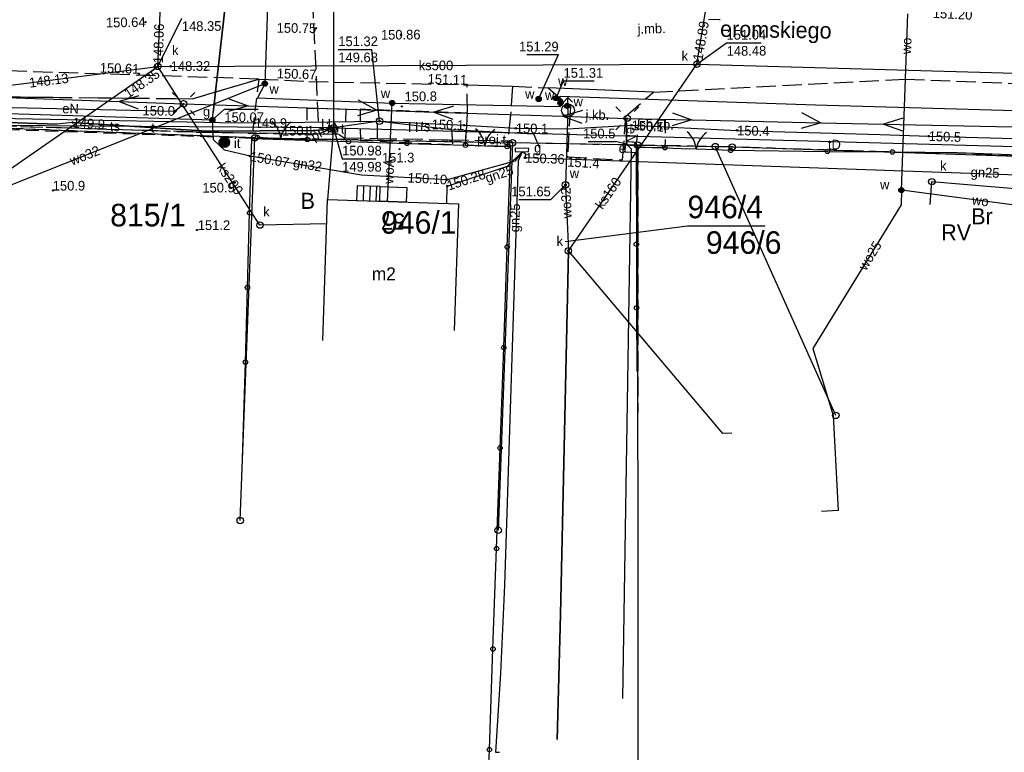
# Model space of a CAD drawing. Extents: x 7582895 to 7584772, y 6020395 to 6021139.
# Tile 11 of 49: x 7583782 to 7583858, y 6020641 to 6020698. Entities that reach past the tile are written whole.
import ezdxf
from ezdxf.enums import TextEntityAlignment as Align

# ---------------------------------------------------------------- set-up
doc = ezdxf.new("R2010")
doc.units = 0
for name, pattern in [('1_14', [1, -1]), ('1_OTKC', [1.5, 1, -0.5]), ('1_OTKJ', [2, 1.5, -0.5]), ('1_OTZI', [1.5, 1, -0.5]), ('1_OTZT', [1.5, 1, -0.5]), ('3_EGBS', [0]), ('3_EGBSG', [0]), ('3_EGBU_A', [0]), ('4_SUEP_A', [0]), ('4_SUES', [0]), ('4_SUGP', [0]), ('4_SUGS', [0]), ('4_SUKP', [0]), ('4_SULO', [0]), ('4_SUPP_P', [2, 1.5, -0.5]), ('4_SUTP_A', [0]), ('4_SUWP', [0]), ('GDE', [0]), ('GUK', [2, 1.5, -0.5]), ('GUZ', [1, 0.5, -0.5])]:
    doc.linetypes.add(name, pattern=pattern)
doc.layers.get('0').update_dxf_attribs({"linetype": 'CONTINUOUS'})
for name, color, linetype in [('Dzialki', 7, 'GDE'), ('EADTD_T_0', 216, 'CONTINUOUS'), ('EGBB_E_T_0', 7, 'CONTINUOUS'), ('EGBB_L_0', 36, '3_EGBU_A'), ('EGBE_L_3', 7, '3_EGBS'), ('Kontury', 3, 'GUK'), ('Numery_dzialek', 7, 'CONTINUOUS'), ('Numery_konturow', 3, 'CONTINUOUS'), ('Numery_uzytkow', 3, 'CONTINUOUS'), ('OTK_E_T_0', 7, 'CONTINUOUS'), ('OTK_E_T_1', 7, 'CONTINUOUS'), ('OTK_E_T_8', 7, 'CONTINUOUS'), ('OTK_L_0', 7, '1_OTKJ'), ('OTK_L_2', 7, '1_OTKC'), ('OTO_L_0', 7, 'CONTINUOUS'), ('OTO_L_1', 7, 'CONTINUOUS'), ('OTR_T_0', 7, 'CONTINUOUS'), ('OTR_T_1', 7, 'CONTINUOUS'), ('OTZ_E_T_0', 7, 'CONTINUOUS'), ('OTZ_L_3', 7, '1_OTZT'), ('OTZ_T_2', 7, 'CONTINUOUS'), ('P_SUTP_E_T_0', 30, 'CONTINUOUS'), ('P_SUTP_L_0', 30, '4_SUPP_P'), ('Punkty', 7, 'CONTINUOUS'), ('SUE_E_T_1', 1, 'CONTINUOUS'), ('SUE_T_3', 7, 'CONTINUOUS'), ('SUE_T_4', 1, 'CONTINUOUS'), ('SUEP_E_T_0', 1, 'CONTINUOUS'), ('SUEP_L_0', 1, '4_SUEP_A'), ('SUER_T_0', 1, 'CONTINUOUS'), ('SUG_E_T_1', 52, 'CONTINUOUS'), ('SUG_E_T_4', 52, 'CONTINUOUS'), ('SUG_L_1', 52, '4_SUGS'), ('SUG_T_2', 52, 'CONTINUOUS'), ('SUGP_E_T_0', 52, 'CONTINUOUS'), ('SUGP_L_0', 52, '4_SUGP'), ('SUGR_T_0', 52, 'CONTINUOUS'), ('SUK_E_T_4', 36, 'CONTINUOUS'), ('SUK_T_3', 36, 'CONTINUOUS'), ('SUKP_E_T_0', 36, 'CONTINUOUS'), ('SUKP_L_0', 36, '4_SUKP'), ('SUKR_T_0', 36, 'CONTINUOUS'), ('SUL_L_1', 7, '4_SULO'), ('SUP_E_T_1', 7, 'CONTINUOUS'), ('SUP_T_0', 7, 'CONTINUOUS'), ('SUP_T_2', 7, 'CONTINUOUS'), ('SUP_T_4', 7, 'CONTINUOUS'), ('SUTP_E_T_0', 30, 'CONTINUOUS'), ('SUTP_L_0', 30, '4_SUTP_A'), ('SUTR_T_0', 30, 'CONTINUOUS'), ('SUW_E_T_2', 5, 'CONTINUOUS'), ('SUW_T_2', 5, 'CONTINUOUS'), ('SUW_T_5', 5, 'CONTINUOUS'), ('SUWP_E_T_0', 5, 'CONTINUOUS'), ('SUWP_L_0', 5, '4_SUWP'), ('SUWR_T_0', 5, 'CONTINUOUS'), ('Uzytki', 3, 'GUZ')]:
    doc.layers.add(name, color=color, linetype=linetype)

# ---------------------------------------------------------------- blocks, each defined once
blk = doc.blocks.new('GRT')
at = {"linetype": 'CONTINUOUS'}
blk.add_circle((0, 0), 0.25, dxfattribs=at)
blk = doc.blocks.new('1_OTRN')
at = {"linetype": 'CONTINUOUS'}
blk.add_circle((0, 0), 0.045, dxfattribs=at)
blk = doc.blocks.new('1_OTRS')
at = {"linetype": 'CONTINUOUS'}
blk.add_circle((0, 0), 0.045, dxfattribs=at)
blk = doc.blocks.new('1_OTZI')
at = {"linetype": 'CONTINUOUS'}
for radius in [0.4, 0.375, 0.35, 0.325, 0.3, 0.275, 0.25, 0.225, 0.2, 0.175, 0.15, 0.125, 0.1, 0.075, 0.05, 0.025, 0.005]:
    blk.add_circle((0, 0), radius, dxfattribs=at)
blk = doc.blocks.new('1_OTZT')
at = {"linetype": 'CONTINUOUS'}
for p, q in [((-0.2625, -0.375), (-0.2625, 0.375)), ((0.2625, -0.375), (0.2625, 0.375))]:
    blk.add_line(p, q, dxfattribs=at)
blk = doc.blocks.new('4_SUEO_W')
at = {"linetype": 'CONTINUOUS'}
for p, q in [((-0.5303, 0.5303), (-0.8839, 0.8839)), ((0.5303, 0.5303), (0.8839, 0.8839)), ((-0.5303, -0.5303), (-0.8839, -0.8839)), ((0.5303, -0.5303), (0.8839, -0.8839))]:
    blk.add_line(p, q, dxfattribs=at)
blk.add_circle((0, 0), 0.025, dxfattribs=at)
blk = doc.blocks.new('4_SUPP')
at = {"linetype": 'CONTINUOUS'}
blk.add_circle((0, 0), 0.25, dxfattribs=at)
blk = doc.blocks.new('4_SUES')
at = {"linetype": 'CONTINUOUS'}
for p, q in [((0.5, 0.25), (-0.5, 0.25)), ((-0.5, 0.25), (-0.5, -0.25)), ((0.5, -0.25), (0.5, 0.25)), ((-0.5, -0.25), (0.5, -0.25))]:
    blk.add_line(p, q, dxfattribs=at)
blk = doc.blocks.new('4_SUPS')
at = {"linetype": 'CONTINUOUS'}
blk.add_circle((0, 0), 0.0625, dxfattribs=at)
blk = doc.blocks.new('4_SUGW')
at = {"linetype": 'CONTINUOUS'}
for radius in [0.2, 0.175, 0.15, 0.125, 0.1, 0.075, 0.05, 0.025, 0.00715]:
    blk.add_circle((0, 0), radius, dxfattribs=at)
blk = doc.blocks.new('4_SUKS')
at = {"linetype": 'CONTINUOUS'}
blk.add_circle((0, 0), 0.25, dxfattribs=at)
blk = doc.blocks.new('4_SUPK')
at = {"linetype": 'CONTINUOUS'}
blk.add_circle((0, 0), 0.25, dxfattribs=at)
blk = doc.blocks.new('4_SUPW')
at = {"linetype": 'CONTINUOUS'}
blk.add_circle((0, 0), 0.25, dxfattribs=at)
blk = doc.blocks.new('4_SUPW_B')
at = {"linetype": 'CONTINUOUS'}
for p, q in [((0.375, 0.175), (-0.375, 0.175)), ((-0.375, 0.175), (-0.375, -0.175)), ((0.375, -0.175), (0.375, 0.175)), ((-0.375, -0.175), (0.375, -0.175))]:
    blk.add_line(p, q, dxfattribs=at)
blk = doc.blocks.new('4_SUWH')
at = {"linetype": 'CONTINUOUS'}
for p, q in [((0, 1), (-0.3536, 0.6464)), ((0, 1), (0.3536, 0.6464)), ((0, 0.5), (0, 1))]:
    blk.add_line(p, q, dxfattribs=at)
blk.add_circle((0, 0), 0.5, dxfattribs=at)
blk = doc.blocks.new('4_SUWW')
at = {"linetype": 'CONTINUOUS'}
for radius in [0.2, 0.175, 0.15, 0.125, 0.1, 0.075, 0.05, 0.025, 0.00715]:
    blk.add_circle((0, 0), radius, dxfattribs=at)

msp = doc.modelspace()

# ---------------------------------------------------------------- linework, layer by layer
at = {"layer": 'Dzialki'}
for p, q in [((7583800.32, 6020688.87), (7583778.33, 6020689.72)), ((7583799.2, 6020659.19), (7583800.32, 6020688.87)), ((7583800.32, 6020688.87), (7583820.31, 6020688.49)), ((7583820.31, 6020688.49), (7583819.19, 6020658.44)), ((7583830.02, 6020688.31), (7583820.31, 6020688.49)), ((7583830.08, 6020589.92), (7583830.02, 6020688.31)), ((7583830.02, 6020688.31), (7583836.02, 6020688.2)), ((7583836.02, 6020688.2), (7583837.33, 6020688.17)), ((7583845.36, 6020667.35), (7583836.02, 6020688.2)), ((7583837.33, 6020688.17), (7583879.43, 6020686.82))]:
    msp.add_line(p, q, dxfattribs=at)
at = {"layer": 'EGBB_L_0', "linetype": '3_EGBU_A'}
for p, q in [((7583805.61, 6020673.15), (7583805.96, 6020684.1)), ((7583805.96, 6020684.1), (7583816.12, 6020683.75)), ((7583816.12, 6020683.75), (7583815.78, 6020673.93))]:
    msp.add_line(p, q, dxfattribs=at)
at = {"layer": 'EGBE_L_3', "linetype": '3_EGBS'}
for p, q in [((7583808.26, 6020685.16), (7583808.22, 6020684.02)), ((7583808.26, 6020685.16), (7583808.22, 6020684.02)), ((7583808.76, 6020685.14), (7583808.72, 6020684)), ((7583809.26, 6020685.12), (7583809.22, 6020683.99)), ((7583809.75, 6020685.11), (7583809.72, 6020683.97)), ((7583810.02, 6020683.96), (7583810.05, 6020685.1)), ((7583810.05, 6020685.1), (7583812.1, 6020685.03)), ((7583812.1, 6020685.03), (7583812.06, 6020683.89)), ((7583808.22, 6020684.02), (7583810.02, 6020683.96)), ((7583812.06, 6020683.89), (7583810.02, 6020683.96))]:
    msp.add_line(p, q, dxfattribs=at)
at = {"layer": 'EGBE_L_3', "linetype": '3_EGBSG'}
msp.add_line((7583810.05, 6020685.1), (7583808.26, 6020685.16), dxfattribs=at)
at = {"layer": 'Kontury'}
for p, q in [((7583837.33, 6020688.17), (7583830.02, 6020688.31)), ((7583830.02, 6020688.31), (7583830.02, 6020667.57)), ((7583879.43, 6020686.82), (7583837.33, 6020688.17))]:
    msp.add_line(p, q, dxfattribs=at)
at = {"layer": 'Numery_dzialek', "linetype": 'CONTINUOUS'}
for p, q in [((7583824.385, 6020680.84), (7583833.861, 6020682.061)), ((7583833.861, 6020682.061), (7583839.877, 6020682.061))]:
    msp.add_line(p, q, dxfattribs=at)
at = {"layer": 'OTK_L_0', "linetype": '1_OTKJ'}
for p, q in [((7583800.64, 6020693.44), (7583770.67, 6020694.4)), ((7583795.5, 6020691.91), (7583800.64, 6020693.44)), ((7583800.64, 6020693.44), (7583804.51, 6020693.25)), ((7583804.51, 6020693.25), (7583816.78, 6020692.99)), ((7583816.81, 6020690.8), (7583816.78, 6020692.99)), ((7583820.29, 6020692.88), (7583820.16, 6020690.66)), ((7583820.29, 6020692.88), (7583823.06, 6020692.75)), ((7583823.06, 6020692.75), (7583824.79, 6020691.29)), ((7583831.23, 6020692.43), (7583850.73, 6020693.44)), ((7583850.73, 6020693.44), (7583880.77, 6020692.22)), ((7583774.68, 6020692.13), (7583795.5, 6020691.91)), ((7583829.09, 6020690.55), (7583831.23, 6020692.43)), ((7583824.79, 6020691.29), (7583824.57, 6020687.4)), ((7583816.66, 6020688.31), (7583816.81, 6020690.8)), ((7583820.16, 6020690.66), (7583819.89, 6020688.2)), ((7583828.84, 6020687.16), (7583829.09, 6020690.55)), ((7583819.89, 6020688.2), (7583816.66, 6020688.31)), ((7583824.57, 6020687.4), (7583828.84, 6020687.16))]:
    msp.add_line(p, q, dxfattribs=at)
at = {"layer": 'OTK_L_0', "linetype": '1_14'}
for p, q in [((7583816.78, 6020692.99), (7583820.29, 6020692.88)), ((7583831.23, 6020692.43), (7583823.06, 6020692.75))]:
    msp.add_line(p, q, dxfattribs=at)
at = {"layer": 'OTK_L_2', "linetype": '1_OTKC'}
for p, q in [((7583795.5, 6020691.91), (7583800.64, 6020693.44)), ((7583800.64, 6020693.44), (7583800.09, 6020688.83)), ((7583774.68, 6020692.13), (7583795.5, 6020691.91)), ((7583829.88, 6020688.12), (7583830.11, 6020690.35)), ((7583830.11, 6020690.35), (7583832.14, 6020690.25)), ((7583832.14, 6020690.25), (7583832.12, 6020688.11)), ((7583800.09, 6020688.83), (7583776.98, 6020689.66)), ((7583832.12, 6020688.11), (7583829.88, 6020688.12))]:
    msp.add_line(p, q, dxfattribs=at)
at = {"layer": 'OTO_L_0'}
for p, q in [((7583799.93, 6020683.05), (7583800.09, 6020688.83)), ((7583800.09, 6020688.83), (7583807.59, 6020688.59)), ((7583807.59, 6020688.59), (7583812.12, 6020688.45)), ((7583812.12, 6020688.45), (7583816.66, 6020688.31)), ((7583819.89, 6020688.2), (7583820.18, 6020688.2)), ((7583819.9, 6020680.41), (7583820.18, 6020688.2)), ((7583829.88, 6020688.12), (7583829.9, 6020680.62)), ((7583832.12, 6020688.11), (7583829.88, 6020688.12)), ((7583837.21, 6020687.91), (7583844.71, 6020687.83)), ((7583844.71, 6020687.83), (7583849.75, 6020687.78)), ((7583849.75, 6020687.78), (7583854.78, 6020687.73)), ((7583854.78, 6020687.73), (7583862.28, 6020687.45)), ((7583799.76, 6020677.27), (7583799.93, 6020683.05)), ((7583829.9, 6020680.62), (7583829.92, 6020675.69)), ((7583819.62, 6020672.61), (7583819.9, 6020680.41)), ((7583799.6, 6020671.48), (7583799.76, 6020677.27)), ((7583829.92, 6020675.69), (7583829.93, 6020670.75)), ((7583819.34, 6020664.82), (7583819.62, 6020672.61)), ((7583799.38, 6020663.99), (7583799.6, 6020671.48)), ((7583819.07, 6020657.02), (7583819.34, 6020664.82)), ((7583818.79, 6020649.23), (7583819.07, 6020657.02)), ((7583818.51, 6020641.43), (7583818.79, 6020649.23)), ((7583818.23, 6020633.64), (7583818.51, 6020641.43))]:
    msp.add_line(p, q, dxfattribs=at)
for centre in [(7583807.59, 6020688.59), (7583812.12, 6020688.45), (7583844.71, 6020687.83), (7583849.75, 6020687.78), (7583799.93, 6020683.05), (7583819.9, 6020680.41), (7583829.9, 6020680.62), (7583799.76, 6020677.27), (7583829.92, 6020675.69), (7583819.62, 6020672.61), (7583799.6, 6020671.48), (7583819.34, 6020664.82), (7583819.07, 6020657.02), (7583818.79, 6020649.23), (7583818.51, 6020641.43)]:
    msp.add_circle(centre, 0.17, dxfattribs=at)
at = {"layer": 'OTO_L_1'}
for p, q in [((7583800.53, 6020688.92), (7583801.84, 6020688.86)), ((7583801.59, 6020688.87), (7583803.09, 6020688.81)), ((7583803.09, 6020688.81), (7583804.4, 6020688.75)), ((7583816.66, 6020688.31), (7583817.65, 6020688.28)), ((7583817.4, 6020688.28), (7583818.9, 6020688.23)), ((7583818.9, 6020688.23), (7583819.89, 6020688.2)), ((7583832.12, 6020688.11), (7583834.04, 6020688.03)), ((7583833.79, 6020688.04), (7583835.29, 6020687.99)), ((7583835.29, 6020687.99), (7583837.21, 6020687.91))]:
    msp.add_line(p, q, dxfattribs=at)
for centre in [(7583800.53, 6020688.92), (7583804.4, 6020688.75), (7583816.66, 6020688.31), (7583819.89, 6020688.2), (7583832.12, 6020688.11), (7583837.21, 6020687.91)]:
    msp.add_circle(centre, 0.17, dxfattribs=at)
for centre, start, end in [((7583800.349, 6020688.651), 5.4292, 49.50357), ((7583804.307, 6020688.477), 125.46592, 169.54029), ((7583816.161, 6020688.05), 5.99396, 50.06833), ((7583820.12, 6020687.916), 126.03068, 170.10505), ((7583832.55, 6020687.816), 5.6943, 49.76868), ((7583836.509, 6020687.661), 125.73102, 169.8054)]:
    msp.add_arc(centre, 2, start, end, dxfattribs=at)
at = {"layer": 'OTZ_L_3', "linetype": '1_OTZI'}
for p, q in [((7583804.4, 6020688.75), (7583804.38, 6020691.19)), ((7583804.38, 6020691.19), (7583807.38, 6020691.12)), ((7583807.38, 6020691.12), (7583807.3, 6020688.74)), ((7583808.5, 6020691.09), (7583808.51, 6020688.68)), ((7583816.81, 6020690.8), (7583808.5, 6020691.09)), ((7583816.66, 6020688.31), (7583816.81, 6020690.8)), ((7583807.3, 6020688.74), (7583804.4, 6020688.75)), ((7583808.51, 6020688.68), (7583816.66, 6020688.31))]:
    msp.add_line(p, q, dxfattribs=at)
at = {"layer": 'P_SUTP_L_0', "linetype": '4_SUPP_P'}
for p, q in [((7583804.7, 6020701.66), (7583805.26, 6020689.69)), ((7583785.67, 6020689.63), (7583777.81, 6020689.87)), ((7583780.39, 6020689.82), (7583785.31, 6020689.67)), ((7583805.26, 6020689.69), (7583806.86, 6020689.15)), ((7583809.85, 6020688.83), (7583809.85, 6020690.01)), ((7583785.31, 6020689.67), (7583792.04, 6020689.47)), ((7583791.61, 6020689.44), (7583785.67, 6020689.63)), ((7583795.79, 6020689.31), (7583791.61, 6020689.44)), ((7583792.04, 6020689.47), (7583798.69, 6020689.3)), ((7583804.47, 6020689.18), (7583795.79, 6020689.31)), ((7583795.79, 6020689.31), (7583804.47, 6020689.18)), ((7583798.69, 6020689.3), (7583804.4, 6020689.19)), ((7583804.4, 6020689.19), (7583805.26, 6020689.18)), ((7583806.86, 6020689.15), (7583804.47, 6020689.18)), ((7583805.26, 6020689.18), (7583806.43, 6020689.66)), ((7583806.86, 6020689.15), (7583807.25, 6020688.88)), ((7583807.25, 6020688.88), (7583809.85, 6020688.83)), ((7583809.85, 6020688.83), (7583815.39, 6020688.73)), ((7583815.39, 6020688.73), (7583820.17, 6020688.64)), ((7583815.39, 6020688.73), (7583815.63, 6020688.58)), ((7583820.17, 6020688.64), (7583820.31, 6020688.49))]:
    msp.add_line(p, q, dxfattribs=at)
at = {"layer": 'SUEP_L_0', "linetype": '4_SUEP_A'}
for p, q in [((7583779.82, 6020692.05), (7583789.81, 6020691.7)), ((7583791.33, 6020692.14), (7583789.81, 6020691.7)), ((7583778.46, 6020691.3), (7583794.14, 6020690.96)), ((7583789.81, 6020691.7), (7583794.81, 6020691.52)), ((7583789.81, 6020691.7), (7583791.29, 6020691.14)), ((7583794.14, 6020690.96), (7583794.81, 6020691.52)), ((7583794.81, 6020691.52), (7583799.81, 6020691.36)), ((7583799.81, 6020691.36), (7583798.29, 6020690.91)), ((7583798.32, 6020691.9), (7583799.81, 6020691.36)), ((7583799.81, 6020691.36), (7583809.8, 6020691.03)), ((7583808.33, 6020691.83), (7583809.8, 6020691.03)), ((7583815.72, 6020691.33), (7583814.21, 6020690.88)), ((7583809.8, 6020691.03), (7583808.29, 6020690.58)), ((7583809.8, 6020691.03), (7583814.21, 6020690.88)), ((7583814.21, 6020690.88), (7583824.2, 6020690.56)), ((7583814.21, 6020690.88), (7583815.69, 6020690.33)), ((7583825.72, 6020691.01), (7583824.2, 6020690.56)), ((7583824.2, 6020690.56), (7583829.2, 6020690.39)), ((7583824.2, 6020690.56), (7583825.68, 6020690.01)), ((7583832.71, 6020690.81), (7583834.2, 6020690.28)), ((7583842.71, 6020690.84), (7583844.2, 6020690.05)), ((7583829.15, 6020690.03), (7583829.2, 6020690.39)), ((7583829.15, 6020688.38), (7583829.15, 6020690.03)), ((7583829.2, 6020690.39), (7583834.2, 6020690.28)), ((7583834.2, 6020690.28), (7583832.69, 6020689.81)), ((7583834.2, 6020690.28), (7583844.2, 6020690.05)), ((7583844.2, 6020690.05), (7583842.68, 6020689.59)), ((7583844.2, 6020690.05), (7583849.05, 6020689.94)), ((7583850.56, 6020690.41), (7583849.05, 6020689.94)), ((7583849.05, 6020689.94), (7583859.05, 6020689.72)), ((7583849.05, 6020689.94), (7583850.54, 6020689.41)), ((7583829.51, 6020688.02), (7583829.15, 6020688.38)), ((7583829.51, 6020688.02), (7583828.84, 6020645.38))]:
    msp.add_line(p, q, dxfattribs=at)
at = {"layer": 'SUER_T_0', "linetype": 'CONTINUOUS'}
for p in [(7583826.16, 6020688.59), (7583829.15, 6020688.38)]:
    msp.add_line(p, (7583828.28, 6020688.59), dxfattribs=at)
at = {"layer": 'SUG_L_1', "linetype": '4_SUES'}
for p, q in [((7583820.52, 6020688.07), (7583820.51, 6020687.82)), ((7583820.51, 6020687.82), (7583821.55, 6020687.79)), ((7583821.56, 6020688.04), (7583820.52, 6020688.07)), ((7583821.55, 6020687.79), (7583821.56, 6020688.04))]:
    msp.add_line(p, q, dxfattribs=at)
at = {"layer": 'SUGP_L_0', "linetype": '4_SUGP'}
for p, q in [((7583797.1, 6020690.84), (7583798.53, 6020703.46)), ((7583767.7, 6020691.19), (7583797.04, 6020690.27)), ((7583797.04, 6020690.27), (7583797.1, 6020690.84)), ((7583797.14, 6020688.72), (7583797.04, 6020690.27)), ((7583797.98, 6020687.92), (7583797.14, 6020688.72)), ((7583799.97, 6020687.46), (7583797.98, 6020687.92)), ((7583808.59, 6020685.98), (7583799.97, 6020687.46)), ((7583819.91, 6020686.68), (7583821.05, 6020687.8)), ((7583821.05, 6020687.8), (7583820.49, 6020687.06)), ((7583821.05, 6020687.8), (7583820.73, 6020687.09)), ((7583821.34, 6020687.61), (7583821.05, 6020687.8)), ((7583821.28, 6020687.33), (7583821.34, 6020687.61)), ((7583820.49, 6020687.06), (7583815.24, 6020685.63)), ((7583815.25, 6020685.14), (7583819.91, 6020686.68)), ((7583820.73, 6020687.09), (7583819.69, 6020654.19)), ((7583860.66, 6020685.95), (7583821.28, 6020687.33)), ((7583815.24, 6020685.63), (7583808.59, 6020685.98)), ((7583815.2, 6020683.78), (7583815.25, 6020685.14)), ((7583819.69, 6020654.19), (7583819.36, 6020647.35)), ((7583819.36, 6020647.35), (7583818.99, 6020641.22)), ((7583818.99, 6020641.22), (7583819.29, 6020641.22))]:
    msp.add_line(p, q, dxfattribs=at)
at = {"layer": 'SUGR_T_0', "linetype": 'CONTINUOUS'}
for p, q in [((7583797.04, 6020690.27), (7583797.97, 6020691.1)), ((7583797.97, 6020691.1), (7583800.6, 6020691.1))]:
    msp.add_line(p, q, dxfattribs=at)
at = {"layer": 'SUKP_L_0', "linetype": '4_SUKP'}
for p, q in [((7583834.6, 6020694.59), (7583837.58, 6020712.97)), ((7583792.82, 6020694.42), (7583793.26, 6020705.47)), ((7583755.8, 6020689.67), (7583792.82, 6020694.42)), ((7583765.22, 6020675.23), (7583792.82, 6020694.42)), ((7583792.82, 6020694.42), (7583834.6, 6020694.59)), ((7583800.73, 6020682.11), (7583792.82, 6020694.42)), ((7583824.63, 6020680.12), (7583834.6, 6020694.59)), ((7583834.6, 6020694.59), (7583874.44, 6020693.48)), ((7583852.68, 6020683.7), (7583852.8, 6020685.48)), ((7583852.8, 6020685.48), (7583877.48, 6020683.47)), ((7583805.9, 6020682.2), (7583800.73, 6020682.11)), ((7583824.02, 6020651.9), (7583824.63, 6020680.12)), ((7583836.61, 6020665.94), (7583824.63, 6020680.12)), ((7583837.3, 6020665.97), (7583836.61, 6020665.94)), ((7583823.77, 6020642.21), (7583824.02, 6020651.9))]:
    msp.add_line(p, q, dxfattribs=at)
at = {"layer": 'SUKR_T_0', "linetype": 'CONTINUOUS'}
for p, q in [((7583792.82, 6020694.42), (7583794.67, 6020698.16)), ((7583834.6, 6020694.59), (7583836.9, 6020696.24)), ((7583836.9, 6020696.24), (7583839.58, 6020696.26))]:
    msp.add_line(p, q, dxfattribs=at)
at = {"layer": 'SUL_L_1', "linetype": '4_SULO'}
for p, q in [((7583798.53, 6020703.46), (7583797.1, 6020690.84)), ((7583778.61, 6020690.14), (7583785, 6020689.95)), ((7583784.48, 6020690.33), (7583788.53, 6020690.25)), ((7583786.21, 6020690.07), (7583796.6, 6020689.4)), ((7583793.82, 6020690.15), (7583797.65, 6020690.06)), ((7583800.32, 6020690.03), (7583810, 6020690.17)), ((7583816.55, 6020689.86), (7583820.56, 6020689.62)), ((7583829.15, 6020690.03), (7583829.15, 6020688.38)), ((7583829.53, 6020689.85), (7583837.71, 6020689.46)), ((7583796.6, 6020689.4), (7583804.94, 6020689.44)), ((7583804.94, 6020689.44), (7583805.82, 6020689.52)), ((7583848.8, 6020689.13), (7583852.56, 6020689.01))]:
    msp.add_line(p, q, dxfattribs=at)
at = {"layer": 'SUTP_L_0', "linetype": '4_SUTP_A'}
for p, q in [((7583806.43, 6020705.43), (7583806.43, 6020689.66)), ((7583777.13, 6020690.47), (7583784.48, 6020690.33)), ((7583806.43, 6020689.66), (7583777.85, 6020689.84)), ((7583785, 6020689.95), (7583778.61, 6020690.14)), ((7583784.48, 6020690.33), (7583788.53, 6020690.25)), ((7583786.21, 6020690.07), (7583785, 6020689.95)), ((7583796.6, 6020689.4), (7583786.21, 6020690.07)), ((7583788.53, 6020690.25), (7583793.82, 6020690.15)), ((7583793.82, 6020690.15), (7583797.65, 6020690.06)), ((7583797.65, 6020690.06), (7583800.32, 6020690.03)), ((7583800.32, 6020690.03), (7583810, 6020690.17)), ((7583810, 6020690.17), (7583806.43, 6020689.66)), ((7583810, 6020690.17), (7583815.58, 6020689.53)), ((7583810, 6020690.17), (7583816.55, 6020689.86)), ((7583816.55, 6020689.86), (7583820.56, 6020689.62)), ((7583824.55, 6020689.57), (7583829.53, 6020689.85)), ((7583829.53, 6020689.85), (7583837.71, 6020689.46)), ((7583804.94, 6020689.44), (7583796.6, 6020689.4)), ((7583805.82, 6020689.52), (7583804.94, 6020689.44)), ((7583806.39, 6020689.53), (7583805.82, 6020689.52)), ((7583806.43, 6020689.66), (7583805.96, 6020684.1)), ((7583806.43, 6020689.66), (7583879.25, 6020687.64)), ((7583815.58, 6020689.53), (7583821.92, 6020689.19)), ((7583815.58, 6020689.53), (7583815.64, 6020688.41)), ((7583820.56, 6020689.62), (7583824.55, 6020689.57)), ((7583821.92, 6020689.19), (7583822.42, 6020688.04)), ((7583837.71, 6020689.46), (7583848.8, 6020689.13)), ((7583848.8, 6020689.13), (7583852.56, 6020689.01)), ((7583852.56, 6020689.01), (7583871.64, 6020688.46))]:
    msp.add_line(p, q, dxfattribs=at)
at = {"layer": 'SUTR_T_0', "linetype": 'CONTINUOUS'}
for p, q in [((7583806.8, 6020695.74), (7583809.4, 6020695.74)), ((7583810, 6020690.17), (7583809.4, 6020695.74)), ((7583806.43, 6020689.66), (7583807.1, 6020687.26)), ((7583807.1, 6020687.26), (7583809.71, 6020687.26))]:
    msp.add_line(p, q, dxfattribs=at)
at = {"layer": 'SUWP_L_0', "linetype": '4_SUWP'}
for p, q in [((7583801.51, 6020704.76), (7583801.11, 6020693.08)), ((7583850.44, 6020684.82), (7583850.93, 6020698.49)), ((7583801.11, 6020693.08), (7583776.8, 6020683.38)), ((7583801.11, 6020693.08), (7583800.55, 6020691.99)), ((7583800.55, 6020691.99), (7583810.98, 6020691.58)), ((7583824.03, 6020691.32), (7583824, 6020692.12)), ((7583824, 6020692.12), (7583843.79, 6020691.44)), ((7583810.62, 6020683.94), (7583810.98, 6020691.58)), ((7583810.98, 6020691.58), (7583824.03, 6020691.32)), ((7583824.54, 6020691.36), (7583824.6, 6020691.01)), ((7583843.79, 6020691.44), (7583869.09, 6020690.7)), ((7583824.6, 6020691.01), (7583824.41, 6020685.23)), ((7583824.41, 6020685.23), (7583824.63, 6020680.12)), ((7583850.44, 6020684.82), (7583850.42, 6020683.67)), ((7583859.41, 6020683.62), (7583850.44, 6020684.82)), ((7583850.42, 6020683.67), (7583843.59, 6020672.54)), ((7583824.63, 6020680.12), (7583824.02, 6020651.9)), ((7583843.59, 6020672.54), (7583845.16, 6020667.35)), ((7583845.16, 6020667.35), (7583845.54, 6020659.96)), ((7583845.54, 6020659.96), (7583844.24, 6020659.89)), ((7583824.02, 6020651.9), (7583823.77, 6020642.21))]:
    msp.add_line(p, q, dxfattribs=at)
at = {"layer": 'SUWR_T_0', "linetype": 'CONTINUOUS'}
for p, q in [((7583821.41, 6020695.33), (7583823.88, 6020695.33)), ((7583822.33, 6020691.89), (7583823.88, 6020695.33)), ((7583823.68, 6020691.95), (7583824.26, 6020693.29)), ((7583824.26, 6020693.29), (7583826.62, 6020693.29)), ((7583824.41, 6020685.23), (7583823.27, 6020684.09)), ((7583820.8, 6020684.09), (7583823.27, 6020684.09))]:
    msp.add_line(p, q, dxfattribs=at)
at = {"layer": 'Uzytki'}
for p, q in [((7583800.32, 6020688.87), (7583778.33, 6020689.72)), ((7583820.31, 6020688.49), (7583800.32, 6020688.87)), ((7583823.39, 6020688.43), (7583820.31, 6020688.49)), ((7583830.02, 6020688.31), (7583823.39, 6020688.43)), ((7583837.33, 6020688.17), (7583830.02, 6020688.31)), ((7583830.02, 6020688.31), (7583830.02, 6020667.57)), ((7583879.43, 6020686.82), (7583837.33, 6020688.17))]:
    msp.add_line(p, q, dxfattribs=at)

# ---------------------------------------------------------------- block references
at = {"layer": 'OTR_T_0'}
for p, rotation in [((7583791.86, 6020697.86), 269.999997), ((7583811.66, 6020696.87), 0.41379), ((7583791.37, 6020693.84), 269.999997), ((7583816.78, 6020692.99), 269.999997)]:
    msp.add_blockref('1_OTRS', p, dxfattribs=dict(at, rotation=rotation))
for p in [(7583805.09, 6020697.38), (7583805.09, 6020693.41)]:
    msp.add_blockref('1_OTRS', p, dxfattribs=at)
at = {"layer": 'OTR_T_1'}
for p, rotation in [((7583811.73, 6020691.32), 0.41379), ((7583811.54, 6020688), 0.41379), ((7583824.57, 6020687.4), 269.999997), ((7583798.77, 6020685.4), 0.41379), ((7583784.67, 6020684.79), 269.999997)]:
    msp.add_blockref('1_OTRN', p, dxfattribs=dict(at, rotation=rotation))
msp.add_blockref('1_OTRN', (7583795.85, 6020681.73), dxfattribs=at)
at = {"layer": 'OTZ_L_3'}
for p in [(7583805.86, 6020689.95), (7583805.86, 6020689.95), (7583812.62, 6020689.72), (7583812.62, 6020689.72)]:
    msp.add_blockref('1_OTZT', p, dxfattribs=at)
at = {"layer": 'OTZ_T_2'}
msp.add_blockref('1_OTZI', (7583797.97, 6020688.53), dxfattribs=at)
at = {"layer": 'Punkty'}
for p in [(7583800.32, 6020688.87), (7583820.31, 6020688.49), (7583830.02, 6020688.31), (7583836.02, 6020688.2), (7583837.33, 6020688.17), (7583845.36, 6020667.35), (7583799.2, 6020659.19), (7583819.19, 6020658.44)]:
    msp.add_blockref('GRT', p, dxfattribs=at)
at = {"layer": 'SUE_T_3'}
for name, p in [('4_SUEO_W', (7583794.81, 6020691.52)), ('4_SUPP', (7583794.81, 6020691.52)), ('4_SUEO_W', (7583829.2, 6020690.39)), ('4_SUPP', (7583829.2, 6020690.39))]:
    msp.add_blockref(name, p, dxfattribs=at)
at = {"layer": 'SUE_T_4', "rotation": 356.622294}
msp.add_blockref('4_SUES', (7583829.51, 6020688.02), dxfattribs=at)
at = {"layer": 'SUER_T_0'}
for p in [(7583794.14, 6020690.96), (7583829.15, 6020688.38)]:
    msp.add_blockref('4_SUPS', p, dxfattribs=at)
at = {"layer": 'SUG_T_2'}
msp.add_blockref('4_SUGW', (7583797.04, 6020690.27), dxfattribs=at)
at = {"layer": 'SUGR_T_0'}
for p in [(7583797.04, 6020690.27), (7583799.97, 6020687.46), (7583821.28, 6020687.33), (7583815.24, 6020685.63), (7583815.25, 6020685.14)]:
    msp.add_blockref('4_SUPS', p, dxfattribs=at)
at = {"layer": 'SUK_T_3'}
for p in [(7583792.82, 6020694.42), (7583834.6, 6020694.59), (7583852.8, 6020685.48), (7583800.73, 6020682.11), (7583824.63, 6020680.12)]:
    msp.add_blockref('4_SUKS', p, dxfattribs=at)
at = {"layer": 'SUKR_T_0'}
for p in [(7583792.58, 6020694.39), (7583792.62, 6020694.28), (7583792.82, 6020694.42), (7583792.83, 6020694.67), (7583793.81, 6020694.43), (7583834.6, 6020694.59), (7583834.65, 6020694.9), (7583824.63, 6020680.12)]:
    msp.add_blockref('4_SUPS', p, dxfattribs=at)
at = {"layer": 'SUP_T_0'}
for p in [(7583806.43, 6020689.66), (7583810, 6020690.17)]:
    msp.add_blockref('4_SUPK', p, dxfattribs=at)
at = {"layer": 'SUP_T_2'}
for p in [(7583794.81, 6020691.52), (7583829.2, 6020690.39)]:
    msp.add_blockref('4_SUPP', p, dxfattribs=at)
at = {"layer": 'SUP_T_4', "rotation": 358.284066}
msp.add_blockref('4_SUPW_B', (7583806.39, 6020689.53), dxfattribs=at)
at = {"layer": 'SUP_T_4'}
msp.add_blockref('4_SUPW', (7583824.41, 6020685.23), dxfattribs=at)
at = {"layer": 'SUTR_T_0'}
for p in [(7583786.21, 6020690.07), (7583800.32, 6020690.03), (7583806.43, 6020689.66), (7583810, 6020690.17), (7583816.55, 6020689.86), (7583829.53, 6020689.85), (7583804.94, 6020689.44), (7583820.56, 6020689.62), (7583837.71, 6020689.46), (7583852.56, 6020689.01)]:
    msp.add_blockref('4_SUPS', p, dxfattribs=at)
at = {"layer": 'SUW_T_2'}
msp.add_blockref('4_SUWH', (7583824.6, 6020691.01), dxfattribs=at)
at = {"layer": 'SUW_T_5'}
for p in [(7583801.11, 6020693.08), (7583822.33, 6020691.89), (7583823.68, 6020691.95), (7583810.98, 6020691.58), (7583824.02, 6020691.58), (7583824.54, 6020691.36), (7583850.44, 6020684.82)]:
    msp.add_blockref('4_SUWW', p, dxfattribs=at)
at = {"layer": 'SUWR_T_0'}
for p in [(7583823.68, 6020691.95), (7583822.33, 6020691.89), (7583824.41, 6020685.23)]:
    msp.add_blockref('4_SUPS', p, dxfattribs=at)

# ---------------------------------------------------------------- texts
at = {"layer": 'EADTD_T_0'}
msp.add_text('57', height=1.25, rotation=180.43405, dxfattribs=at).set_placement((7583811.96, 6020683.02))
at = {"layer": 'EGBB_E_T_0'}
msp.add_text('m2', height=1, dxfattribs=at).set_placement((7583810.33, 6020678.34), align=Align.MIDDLE)
at = {"layer": 'Numery_dzialek'}
for s, p in [('946/4', (7583833.86, 6020684.39)), ('815/1', (7583789.12, 6020683.76)), ('946/1', (7583810.11, 6020683.19)), ('946/6', (7583835.29, 6020681.63))]:
    msp.add_text(s, height=1.75, dxfattribs=at).set_placement(p, align=Align.TOP_LEFT)
at = {"layer": 'Numery_konturow'}
msp.add_text('RV', height=1.25, dxfattribs=at).set_placement((7583855.85, 6020682.17), align=Align.TOP_RIGHT)
at = {"layer": 'Numery_uzytkow'}
for s, p in [('B', (7583803.88, 6020683.37)), ('Br', (7583855.85, 6020682.17))]:
    msp.add_text(s, height=1.25, dxfattribs=at).set_placement(p)
at = {"layer": 'OTK_E_T_0'}
for s, rotation, p in [('j.mb.', 1.29999, (7583831.09, 6020697.26)), ('j.kb.', 359.109, (7583826.88, 6020690.56))]:
    msp.add_text(s, height=0.75, rotation=rotation, dxfattribs=at).set_placement(p, align=Align.MIDDLE)
at = {"layer": 'OTK_E_T_1'}
msp.add_text('ch.kb.', height=0.75, dxfattribs=at).set_placement((7583831.47, 6020689.91), align=Align.MIDDLE)
at = {"layer": 'OTK_E_T_8'}
msp.add_text('¯eromskiego', height=1.25, rotation=359.05043, dxfattribs=at).set_placement((7583840.25, 6020697.15), align=Align.MIDDLE)
at = {"layer": 'OTR_T_0'}
msp.add_text('151.20', height=0.75, rotation=357.29639, dxfattribs=at).set_placement((7583852.9, 6020698.93), align=Align.TOP_LEFT)
for s, rotation, p in [('150.64', 0.77216, (7583791.86, 6020697.86)), ('150.75', 359.4613, (7583805.09, 6020697.38))]:
    msp.add_text(s, height=0.75, rotation=rotation, dxfattribs=at).set_placement(p, align=Align.MIDDLE_RIGHT)
msp.add_text('150.86', height=0.75, rotation=0.41379, dxfattribs=at).set_placement((7583811.64, 6020696.88), align=Align.MIDDLE)
for s, rotation, p in [('150.61', 358.01046, (7583791.37, 6020693.84)), ('150.67', 358.20412, (7583805.09, 6020693.41)), ('151.11', 358.20499, (7583816.78, 6020692.99))]:
    msp.add_text(s, height=0.75, rotation=rotation, dxfattribs=at).set_placement(p, align=Align.RIGHT)
at = {"layer": 'OTR_T_1'}
msp.add_text('150.8', height=0.75, rotation=0.40999, dxfattribs=at).set_placement((7583811.94, 6020691.71))
msp.add_text('151.3', height=0.75, rotation=0.41379, dxfattribs=at).set_placement((7583811.44, 6020687.34), align=Align.MIDDLE)
msp.add_text('151.4', height=0.75, rotation=356.78301, dxfattribs=at).set_placement((7583824.57, 6020687.4), align=Align.TOP_LEFT)
for s, p in [('150.9', (7583784.67, 6020684.79)), ('151.2', (7583795.91, 6020681.73))]:
    msp.add_text(s, height=0.75, dxfattribs=at).set_placement(p)
msp.add_text('150.9', height=0.75, rotation=0.41382, dxfattribs=at).set_placement((7583798.77, 6020685.4), align=Align.TOP_RIGHT)
at = {"layer": 'OTZ_E_T_0'}
msp.add_text('it', height=0.75, dxfattribs=at).set_placement((7583798.71, 6020688.09))
at = {"layer": 'P_SUTP_E_T_0'}
for rotation, p in [(27.82774, (7583805.77, 6020689.39)), (358.4837, (7583818.68, 6020688.67))]:
    msp.add_text('proj.t', height=0.75, rotation=rotation, dxfattribs=at).set_placement(p, align=Align.MIDDLE)
at = {"layer": 'SUE_E_T_1'}
msp.add_text('e', height=0.75, dxfattribs=at).set_placement((7583828.53, 6020687.7))
at = {"layer": 'SUEP_E_T_0'}
msp.add_text('eN', height=0.75, rotation=358.77, dxfattribs=at).set_placement((7583786.05, 6020691.14), align=Align.MIDDLE)
msp.add_text('eN', height=0.75, rotation=266.73, dxfattribs=at).set_placement((7583829.15, 6020689.1), align=Align.CENTER)
at = {"layer": 'SUER_T_0'}
msp.add_text('150.0', height=0.75, rotation=359.18074, dxfattribs=at).set_placement((7583794.14, 6020690.96), align=Align.MIDDLE_RIGHT)
msp.add_text('150.5', height=0.75, dxfattribs=at).set_placement((7583828.28, 6020689.59), align=Align.TOP_RIGHT)
at = {"layer": 'SUG_E_T_1'}
msp.add_text('g', height=0.75, dxfattribs=at).set_placement((7583821.98, 6020687.74))
at = {"layer": 'SUG_E_T_4'}
msp.add_text('g', height=0.75, dxfattribs=at).set_placement((7583796.87, 6020690.55), align=Align.RIGHT)
at = {"layer": 'SUGP_E_T_0'}
for s, rotation, p in [('gn32', 350.25766, (7583804.41, 6020686.7)), ('gn25', 357.993, (7583856.93, 6020686.08)), ('gn25', 88.18942, (7583820.59, 6020682.67))]:
    msp.add_text(s, height=0.75, rotation=rotation, dxfattribs=at).set_placement(p, align=Align.MIDDLE)
msp.add_text('gn25', height=0.75, rotation=18.29001, dxfattribs=at).set_placement((7583819.16, 6020686.43), align=Align.TOP_CENTER)
at = {"layer": 'SUGR_T_0'}
msp.add_text('150.07', height=0.75, dxfattribs=at).set_placement((7583797.97, 6020690.85), align=Align.TOP_LEFT)
for s, rotation, p in [('150.07', 350.25766, (7583799.97, 6020687.46)), ('150.36', 357.993, (7583821.28, 6020687.33)), ('150.28', 18.28728, (7583815.25, 6020685.14))]:
    msp.add_text(s, height=0.75, rotation=rotation, dxfattribs=at).set_placement(p, align=Align.MIDDLE_LEFT)
msp.add_text('150.10', height=0.75, rotation=356.89071, dxfattribs=at).set_placement((7583815.24, 6020685.63), align=Align.MIDDLE_RIGHT)
at = {"layer": 'SUK_E_T_4'}
for p in [(7583793.91, 6020696.05), (7583833.41, 6020695.61), (7583853.44, 6020687.09), (7583800.98, 6020683.53)]:
    msp.add_text('k', height=0.75, dxfattribs=at).set_placement(p, align=Align.TOP_LEFT)
msp.add_text('k', height=0.75, dxfattribs=at).set_placement((7583823.72, 6020680.49))
at = {"layer": 'SUKP_E_T_0'}
for s, rotation, p in [('ks500', 359.93635, (7583814.37, 6020694.51)), ('ks200', 304.66281, (7583798.43, 6020685.7)), ('ks160', 55.51257, (7583827.71, 6020684.6))]:
    msp.add_text(s, height=0.75, rotation=rotation, dxfattribs=at).set_placement(p, align=Align.MIDDLE)
at = {"layer": 'SUKR_T_0'}
for s, rotation, p in [('148.06', 88.32696, (7583792.83, 6020694.67)), ('148.89', 80.30952, (7583834.65, 6020694.9)), ('148.32', 0.41379, (7583793.81, 6020694.43))]:
    msp.add_text(s, height=0.75, rotation=rotation, dxfattribs=at).set_placement(p, align=Align.MIDDLE_LEFT)
for s, p in [('148.35', (7583794.67, 6020697.91)), ('151.04', (7583836.89, 6020697.24)), ('148.48', (7583836.9, 6020695.99))]:
    msp.add_text(s, height=0.75, rotation=0.41379, dxfattribs=at).set_placement(p, align=Align.TOP_LEFT)
msp.add_text('148.13', height=0.75, rotation=7.30654, dxfattribs=at).set_placement((7583785.89, 6020693.53), align=Align.MIDDLE_RIGHT)
msp.add_text('148.35', height=0.75, rotation=34.80816, dxfattribs=at).set_placement((7583792.62, 6020694.28), align=Align.TOP_RIGHT)
at = {"layer": 'SUP_E_T_1'}
for s, p in [('t', (7583806.99, 6020689.21)), ('w', (7583824.74, 6020685.76))]:
    msp.add_text(s, height=0.75, dxfattribs=at).set_placement(p)
at = {"layer": 'SUTP_E_T_0'}
for s, rotation, p in [('ts', 359.64, (7583789.49, 6020689.77)), ('t', 356.31039, (7583792.42, 6020689.67)), ('ts', 353.45703, (7583813.55, 6020689.76)), ('tD', 359.08158, (7583845.25, 6020688.35))]:
    msp.add_text(s, height=0.75, rotation=rotation, dxfattribs=at).set_placement(p, align=Align.MIDDLE)
at = {"layer": 'SUTR_T_0'}
for s, p in [('151.32', (7583806.8, 6020696.74)), ('149.68', (7583806.8, 6020695.49)), ('150.98', (7583807.1, 6020688.26)), ('149.98', (7583807.1, 6020687.01))]:
    msp.add_text(s, height=0.75, dxfattribs=at).set_placement(p, align=Align.TOP_LEFT)
for s, rotation, p in [('149.9', 356.31039, (7583786.21, 6020690.07)), ('149.9', 359.88051, (7583800.32, 6020690.03)), ('150.1', 359.28204, (7583820.56, 6020689.62)), ('150.1', 357.27036, (7583829.53, 6020689.85)), ('150.4', 358.29558, (7583837.71, 6020689.46)), ('150.5', 358.34885, (7583852.56, 6020689.01))]:
    msp.add_text(s, height=0.75, rotation=rotation, dxfattribs=at).set_placement(p, align=Align.MIDDLE_LEFT)
for rotation, p in [(0.27481, (7583804.94, 6020689.44)), (358.46382, (7583816.55, 6020689.86))]:
    msp.add_text('150.1', height=0.75, rotation=rotation, dxfattribs=at).set_placement(p, align=Align.MIDDLE_RIGHT)
at = {"layer": 'SUW_E_T_2'}
for p in [(7583801.46, 6020693.06), (7583823.84, 6020693.66), (7583821.28, 6020692.66), (7583822.82, 6020692.57), (7583825.03, 6020692.06), (7583848.79, 6020685.63)]:
    msp.add_text('w', height=0.75, dxfattribs=at).set_placement(p, align=Align.TOP_LEFT)
msp.add_text('w', height=0.75, dxfattribs=at).set_placement((7583810.82, 6020691.96), align=Align.RIGHT)
at = {"layer": 'SUWP_E_T_0'}
for s, rotation, p in [('wo', 87.92999, (7583850.84, 6020696.01)), ('wo32', 21.75264, (7583787.15, 6020687.51)), ('woA', 87.05001, (7583810.73, 6020686.29)), ('wo32', 92.46523, (7583824.47, 6020683.83)), ('wo', 352.3547, (7583856.57, 6020684)), ('wo25', 58.47911, (7583848.01, 6020679.74))]:
    msp.add_text(s, height=0.75, rotation=rotation, dxfattribs=at).set_placement(p, align=Align.MIDDLE)
at = {"layer": 'SUWR_T_0'}
for s, p in [('151.29', (7583823.88, 6020695.58)), ('151.65', (7583823.27, 6020684.34))]:
    msp.add_text(s, height=0.75, dxfattribs=at).set_placement(p, align=Align.RIGHT)
msp.add_text('151.31', height=0.75, dxfattribs=at).set_placement((7583824.26, 6020693.54))

doc.saveas('drawing.dxf')
